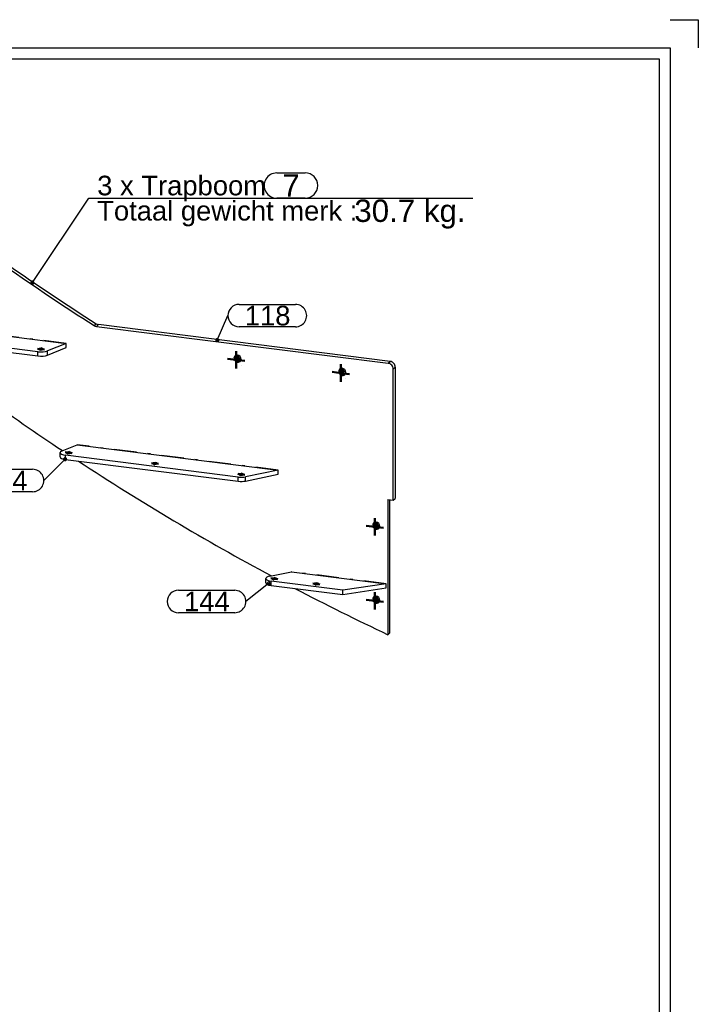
# Model space of a CAD drawing. Header units: millimetres. Extents: x 21 to 441, y -1157 to -860.
# Tile 4 of 4: x 320 to 441, y -1036 to -860. Entities that reach past the tile are written whole.
import ezdxf
from ezdxf.enums import TextEntityAlignment as Align

# ---------------------------------------------------------------- set-up
doc = ezdxf.new("R2010")
doc.units = ezdxf.units.MM
doc.linetypes.add('DASHDOT', pattern=[8.5, 4, -2, 0.5, -2])
doc.linetypes.add('STRICHPUNKT2', pattern=[18.5, 10, -4, 0.5, -4])
doc.layers.get('0').update_dxf_attribs({"linetype": 'CONTINUOUS'})
for name, color, linetype in [('DIM49', 4, 'CONTINUOUS'), ('LE_MIDDLE', 7, 'CONTINUOUS'), ('TXT_ALL', 7, 'CONTINUOUS'), ('TXT_DIM49', 2, 'CONTINUOUS')]:
    doc.layers.add(name, color=color, linetype=linetype)
doc.layers.add('LE_ALL', color=7, linetype='CONTINUOUS', lineweight=50)
doc.styles.add('ARIAL', font='arial.ttf')

# ---------------------------------------------------------------- blocks, each defined once
blk = doc.blocks.new('DINA3_00002', base_point=(433.88881219, -1149.99383472))
for p, q in [((435.88881219, -864.99383472), (435.88881219, -1151.99383472)), ((27.88881219, -866.99383472), (433.88881219, -866.99383472)), ((433.88881219, -866.99383472), (433.88881219, -1149.99383472))]:
    blk.add_line(p, q)
for points in [[(435.88881219, -859.99383472), (440.88881219, -859.99383472), (440.88881219, -864.99383472)], [(25.88881219, -1151.99383472), (25.88881219, -864.99383472), (435.88881219, -864.99383472)]]:
    blk.add_lwpolyline(points)
blk = doc.blocks.new('_ZBL0025_00001')
blk.add_blockref('DINA3_00002', (433.88881219, -1149.99383472))
blk = doc.blocks.new('SHAPE_00191', base_point=(354.95652671, -917.20708597))
at = {"layer": 'DIM49', "color": 3}
for p, q in [((358.87381665, -910.81766224), (368.93712571, -910.81766224)), ((354.95652671, -917.20708597), (356.87381665, -912.81766224)), ((368.93712571, -914.81766224), (358.87381665, -914.81766224)), ((355.2159685, -917.16874778), (354.69615976, -917.16874778)), ((355.16388152, -917.36874778), (354.74979902, -917.36874778)), ((355.06681785, -916.96874778), (354.84810702, -916.96874778))]:
    blk.add_line(p, q, dxfattribs=at)
blk.add_lwpolyline([(354.91717334, -917.46743351), (354.98589717, -917.46874778), (355.05261946, -917.45223024), (355.11279318, -917.41900652), (355.1623176, -917.37134076), (355.19781772, -917.31248131), (355.21687425, -917.24643935), (355.21818852, -917.17771551), (355.20167098, -917.11099323), (355.16844726, -917.0508195), (355.1207815, -917.00129508), (355.06192205, -916.96579497), (354.99588009, -916.94673844), (354.92715625, -916.94542416), (354.86043397, -916.96194171), (354.80026024, -916.99516543), (354.75073582, -917.04283118), (354.71523571, -917.10169063), (354.69617918, -917.1677326), (354.6948649, -917.23645643), (354.71138244, -917.30317872), (354.74460616, -917.36335244), (354.79227192, -917.41287686), (354.85113137, -917.44837698)], close=True, dxfattribs=at)
for centre, start_param, end_param in [((358.87381665, -912.81766224), 1.57079633, 4.71238898), ((368.93712571, -912.81766224), 4.71238898, 7.853981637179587)]:
    blk.add_ellipse(centre, major_axis=(2, 0), ratio=1, start_param=start_param, end_param=end_param, dxfattribs=at)
at = {"layer": 'TXT_ALL', "style": 'ARIAL'}
blk.add_text('118', height=3.5, dxfattribs=at).set_placement((359.87381665, -912.81766224), align=Align.MIDDLE_LEFT)
blk = doc.blocks.new('Plaatwerk D_ 10_00035', base_point=(376.84287068, -922.34810026))
for p, q in [((294.26285356, -891.89647395), (294.61640695, -891.58466917)), ((294.26285356, -891.89647395), (301.74613166, -892.83927836)), ((294.26285356, -891.89647395), (294.26285356, -895.66770551)), ((302.09968505, -892.52747358), (294.61640695, -891.58466917)), ((301.74613166, -892.83927836), (302.09968505, -892.52747358)), ((332.95461265, -914.58162364), (333.30816604, -914.26981886)), ((333.37960399, -914.73809306), (333.73315738, -914.42628827)), ((333.37960399, -914.73809306), (385.46570946, -921.30032552)), ((386.4011238, -922.3609857), (386.75467719, -922.04918091)), ((386.75467719, -922.04918091), (386.75467719, -945.4523713)), ((386.4011238, -945.76417608), (386.75467719, -945.4523713)), ((385.44700116, -945.64396793), (385.44700117, -969.77977505)), ((385.80055456, -969.46797027), (385.80055456, -945.68851147)), ((385.44700117, -969.77977505), (385.80055456, -969.46797027))]:
    blk.add_line(p, q)
for points in [[(385.81926285, -920.98852074), (333.73315738, -914.42628827)], [(385.46570946, -921.30032552), (385.81926285, -920.98852074)], [(385.44700116, -945.64396793), (386.4011238, -945.76417608), (386.4011238, -922.3609857)]]:
    blk.add_lwpolyline(points)
for centre, major_axis, ratio, start_param, end_param in [((519.94865352, -568.59616869), (291.02929605, -329.99620344), 0.8819171, 4.9389963, 5.02616172), ((520.30220691, -568.28436391), (291.02929605, -329.99620344), 0.8819171, 4.9389963, 5.02616172), ((513.88893499, -608.99942099), (279.62273276, -317.0623764), 0.8819171, 4.91006863, 4.92084512), ((333.37960399, -913.79528402), (0.6614378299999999, -0.7499999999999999), 0.8819171, 5.02616172, 5.49778714), ((333.73315738, -913.48347923), (0.6614378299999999, -0.7499999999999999), 0.8819171, 5.02616172, 5.49778714), ((513.88893499, -608.99942099), (279.62273276, -317.0623764), 0.8819171, 4.92559125, 5.00649621), ((358.33869343, -920.71106983), (0.89988616, -1.020375), 0.8819171, 0, 6.28318531), ((358.58105428, -920.49732765), (0.44647053, -0.50625), 0.8819171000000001, 3.14159265, 6.283185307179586), ((358.69224682, -920.39926505), (0.44647053, -0.50625), 0.8819171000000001, 3.26644068, 6.15833728), ((358.58105428, -920.49732765), (0.44647053, -0.50625), 0.8819171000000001, 6.28318531, 9.424777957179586), ((385.81926285, -921.93132978), (0.6614378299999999, -0.7499999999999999), 0.8819171, 0.78539816, 2.35619449), ((377.04698037, -923.06809243), (0.89988616, -1.020375), 0.8819171, 0, 6.28318531), ((377.28934122, -922.85435026), (0.44647053, -0.50625), 0.8819171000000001, 3.14159265, 6.28318531), ((377.40053376, -922.75628765), (0.44647053, -0.50625), 0.8819171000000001, 3.26644068, 6.15833728), ((377.28934122, -922.85435026), (0.44647053, -0.50625), 0.8819171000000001, 0, 3.14159265), ((385.46570946, -922.24313457), (0.6614378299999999, -0.7499999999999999), 0.8819171, 0.78539816, 2.35619449), ((513.88893499, -608.99942099), (279.62273276, -317.0623764), 0.8819171, 5.01458129, 5.11073959), ((383.12720031, -950.5273989), (0.89988616, -1.020375), 0.8819171, 0, 6.28318531), ((383.36956116, -950.31365672), (0.44647053, -0.50625), 0.8819171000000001, 3.14159265, 6.28318531), ((383.4807537, -950.21559412), (0.44647053, -0.50625), 0.8819171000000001, 3.26644068, 6.15833728), ((383.36956116, -950.31365672), (0.44647053, -0.50625), 0.8819171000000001, 0, 3.14159265), ((513.88893499, -608.99942099), (279.62273276, -317.0623764), 0.8819171, 5.12223696, 5.16698425), ((383.12720031, -963.72672548), (0.89988616, -1.020375), 0.8819171, 0, 6.28318531), ((383.36956116, -963.5129833), (0.44647053, -0.50625), 0.8819171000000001, 3.14159265, 6.283185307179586), ((383.4807537, -963.4149207), (0.44647053, -0.50625), 0.8819171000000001, 3.26644068, 6.15833728), ((383.36956116, -963.5129833), (0.44647053, -0.50625), 0.8819171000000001, 0, 3.14159265)]:
    blk.add_ellipse(centre, major_axis=major_axis, ratio=ratio, start_param=start_param, end_param=end_param)
at = {"layer": 'LE_MIDDLE', "color": 2, "linetype": 'DASHDOT'}
blk.add_line((295.19826896, -912.56756233), (295.19826896, -898.67789856), dxfattribs=at)
for points in [[(299.87530301, -897.12905953), (299.87530301, -896.3748123), (294.26285356, -895.66771013)], [(327.96428975, -918.52238544), (327.96428975, -917.76813821), (299.87530298, -914.22925852)], [(365.84149887, -941.14891147), (365.84149887, -940.39466423), (329.94055358, -935.87157028)], [(385.13499049, -961.43410916), (385.13499049, -960.67986192), (368.20279276, -958.54660553)]]:
    blk.add_lwpolyline(points, dxfattribs=at)
blk.add_blockref('SHAPE_00191', (354.95652671, -917.20708597))
blk = doc.blocks.new('_00037', base_point=(383.0211343, -963.82026691))
at = {"layer": 'LE_ALL', "color": 1, "linetype": 'STRICHPUNKT2'}
for p, q in [((358.33869343, -920.71106983), (358.33869343, -919.14553542)), ((358.33869343, -920.71106983), (356.78543791, -920.51537803)), ((358.69224682, -920.39926505), (358.06084214, -920.31971553)), ((358.23262742, -920.80461126), (358.79831284, -920.30572361)), ((358.33869343, -920.71106983), (359.89194896, -920.90676163)), ((358.33869343, -920.71106983), (358.33869343, -922.27660424)), ((358.69224682, -920.39926505), (358.69224682, -919.8848863)), ((358.69224682, -920.39926505), (359.20259116, -920.46356239)), ((358.69224682, -920.39926505), (358.69224682, -921.03566115)), ((377.40053376, -922.75628765), (376.76912907, -922.67673814)), ((376.94091435, -923.16163387), (377.50659978, -922.66274622)), ((377.04698037, -923.06809243), (377.04698037, -921.50255802)), ((377.40053376, -922.75628765), (377.40053376, -922.24190891)), ((377.40053376, -922.75628765), (377.9108781, -922.82058499)), ((377.40053376, -922.75628765), (377.40053376, -923.39268375)), ((377.04698037, -923.06809243), (375.49372485, -922.87240063)), ((377.04698037, -923.06809243), (378.60023589, -923.26378424)), ((377.04698037, -923.06809243), (377.04698037, -924.63362685)), ((383.12720031, -950.5273989), (383.12720031, -948.96186448)), ((383.12720031, -950.5273989), (381.57394479, -950.3317071)), ((383.4807537, -950.21559412), (382.84934902, -950.1360446)), ((383.0211343, -950.62094033), (383.58681972, -950.12205268)), ((383.12720031, -950.5273989), (383.12720031, -952.09293331)), ((383.12720031, -950.5273989), (384.68045583, -950.7230907)), ((383.4807537, -950.21559412), (383.4807537, -949.70121537)), ((383.4807537, -950.21559412), (383.4807537, -950.85199022)), ((383.4807537, -950.21559412), (383.99109804, -950.27989146)), ((383.12720031, -963.72672548), (383.12720031, -962.16119107)), ((383.4807537, -963.4149207), (383.4807537, -962.90054195)), ((383.12720031, -963.72672548), (381.57394479, -963.53103368)), ((383.4807537, -963.4149207), (382.84934902, -963.33537118)), ((383.0211343, -963.82026691), (383.58681972, -963.32137926)), ((383.12720031, -963.72672548), (383.12720031, -965.29225989)), ((383.12720031, -963.72672548), (384.68045584, -963.92241728)), ((383.4807537, -963.4149207), (383.4807537, -964.0513168)), ((383.4807537, -963.4149207), (383.99109804, -963.47921804))]:
    blk.add_line(p, q, dxfattribs=at)
blk = doc.blocks.new('_00036')
blk.add_blockref('_00037', (383.0211343, -963.82026691))
blk = doc.blocks.new('Plaatwerk D_ 10_00034')
for name, p in [('Plaatwerk D_ 10_00035', (376.84287068, -922.34810026)), ('_00036', (0, 0))]:
    blk.add_blockref(name, p)
blk = doc.blocks.new('SHAPE_00193', base_point=(364.13144817, -960.64947528))
at = {"layer": 'DIM49', "color": 3}
for p, q in [((364.13144817, -960.64947528), (360.08182356, -963.85027488)), ((363.87191595, -960.61099421), (364.39187582, -960.61099421)), ((363.92383081, -960.81099421), (364.33849739, -960.81099421)), ((364.23981628, -960.41099421), (364.02165713, -960.41099421)), ((348.0185145, -961.85027488), (358.08182356, -961.85027488)), ((358.08182356, -965.85027488), (348.0185145, -965.85027488))]:
    blk.add_line(p, q, dxfattribs=at)
blk.add_lwpolyline([(364.28872245, -960.43830158), (364.22870768, -960.40479158), (364.16206484, -960.38795636), (364.09333552, -960.38894323), (364.02720352, -960.40768492), (363.96817562, -960.44290423), (363.92027448, -960.49220101), (363.88676447, -960.55221578), (363.86992925, -960.61885862), (363.87091612, -960.68758793), (363.88965781, -960.75371994), (363.92487712, -960.81274784), (363.9741739, -960.86064898), (364.03418867, -960.89415899), (364.10083151, -960.91099421), (364.16956083, -960.91000734), (364.23569283, -960.89126565), (364.29472073, -960.85604634), (364.34262187, -960.80674955), (364.37613188, -960.74673479), (364.3929671, -960.68009195), (364.39198023, -960.61136263), (364.37323854, -960.54523063), (364.33801923, -960.48620273)], close=True, dxfattribs=at)
for centre, start_param, end_param in [((348.0185145, -963.85027488), 1.57079633, 4.71238898), ((358.08182356, -963.85027488), 4.71238898, 7.853981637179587)]:
    blk.add_ellipse(centre, major_axis=(2, 0), ratio=1, start_param=start_param, end_param=end_param, dxfattribs=at)
at = {"layer": 'TXT_ALL', "style": 'ARIAL'}
blk.add_text('144', height=3.5, dxfattribs=at).set_placement((349.0185145, -963.85027488), align=Align.MIDDLE_LEFT)
blk = doc.blocks.new('Plaatwerk D_ 8_00040', base_point=(373.09979033, -960.710442))
for p, q in [((363.64112583, -960.51868643), (363.64112583, -959.7644392)), ((364.61079574, -960.9863936), (364.61079574, -960.23214637)), ((377.40118408, -961.84358383), (364.61079574, -960.23214637)), ((364.61079574, -960.9863936), (377.40118408, -962.59783107)), ((385.13499051, -960.67986192), (377.40118408, -961.84358383)), ((385.13499051, -961.43410915), (385.13499051, -960.67986192)), ((377.40118408, -962.59783107), (385.13499051, -961.43410915)), ((377.40118408, -962.59783107), (377.40118408, -961.84358383))]:
    blk.add_line(p, q)
blk.add_lwpolyline([(364.35302552, -959.33901158), (368.20279277, -958.54660552), (385.13499051, -960.67986192)])
for centre, major_axis, start_param, end_param in [((365.14112583, -959.7644392), (1.5, 0), 2.12398173, 3.14159265), ((365.14112583, -959.7644392), (0.45, 0), 0, 3.14159265), ((365.14112583, -959.7644392), (1.5, 0), 3.14159265, 4.35102186), ((365.14112583, -960.51868643), (1.5, 0), 3.14159265, 4.35102186), ((365.14112583, -959.7644392), (0.45, 0), 3.14159265, 6.283185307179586), ((372.64979033, -960.710442), (0.45, 0), 0, 3.14159265), ((372.64979033, -960.710442), (0.45, 0), 3.14159265, 6.283185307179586)]:
    blk.add_ellipse(centre, major_axis=major_axis, ratio=0.33333333, start_param=start_param, end_param=end_param)
blk.add_blockref('SHAPE_00193', (364.13144817, -960.64947528))
blk = doc.blocks.new('_00042', base_point=(365.14112583, -959.55230716))
at = {"layer": 'LE_ALL', "color": 1, "linetype": 'STRICHPUNKT2'}
for p, q in [((365.14112583, -959.55230716), (365.14112583, -959.9144392)), ((365.14112583, -959.7644392), (365.37977437, -959.55397097)), ((365.14112583, -959.7644392), (364.50972114, -959.68488968)), ((365.14112583, -959.7644392), (364.90247729, -959.97490743)), ((365.14112583, -959.7644392), (365.77253051, -959.84398871)), ((372.64979033, -960.710442), (372.01838565, -960.63089249)), ((372.64979033, -960.710442), (372.41114179, -960.92091023)), ((372.64979033, -960.49830997), (372.64979033, -960.860442)), ((372.64979033, -960.710442), (372.88843887, -960.49997378)), ((372.64979033, -960.710442), (373.28119501, -960.78999152))]:
    blk.add_line(p, q, dxfattribs=at)
blk = doc.blocks.new('_00041')
blk.add_blockref('_00042', (365.14112583, -959.55230716))
blk = doc.blocks.new('Plaatwerk D_ 8_00039')
for name, p in [('Plaatwerk D_ 8_00040', (373.09979033, -960.710442)), ('_00041', (0, 0))]:
    blk.add_blockref(name, p)
blk = doc.blocks.new('SHAPE_00195', base_point=(327.77806413, -938.44527978))
at = {"layer": 'DIM49', "color": 3}
for p, q in [((327.77806413, -938.44527978), (323.98467359, -942.25955415)), ((327.51958192, -938.4085838), (328.03653168, -938.4085838)), ((327.88887948, -938.2085838), (327.66741695, -938.2085838)), ((311.92136452, -940.25955415), (321.98467359, -940.25955415)), ((327.57434028, -938.6085838), (327.98182622, -938.6085838)), ((321.98467359, -944.25955415), (311.92136452, -944.25955415))]:
    blk.add_line(p, q, dxfattribs=at)
blk.add_lwpolyline([(327.90909017, -938.21689041), (327.84551405, -938.19076056), (327.77734133, -938.18197576), (327.70921786, -938.1911347), (327.64578616, -938.21761321), (327.59136898, -938.25960682), (327.54967476, -938.31425373), (327.5235449, -938.37782985), (327.51476011, -938.44600258), (327.52391905, -938.51412604), (327.55039756, -938.57755775), (327.59239116, -938.63197493), (327.64703808, -938.67366914), (327.7106142, -938.699799), (327.77878692, -938.7085838), (327.84691039, -938.69942486), (327.91034209, -938.67294635), (327.96475928, -938.63095274), (328.00645349, -938.57630583), (328.03258335, -938.51272971), (328.04136814, -938.44455698), (328.0322092, -938.37643352), (328.00573069, -938.31300181), (327.96373709, -938.25858463)], close=True, dxfattribs=at)
for centre, start_param, end_param in [((311.92136452, -942.25955415), 1.57079633, 4.71238898), ((321.98467359, -942.25955415), 4.71238898, 7.853981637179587)]:
    blk.add_ellipse(centre, major_axis=(2, 0), ratio=1, start_param=start_param, end_param=end_param, dxfattribs=at)
at = {"layer": 'TXT_ALL', "style": 'ARIAL'}
blk.add_text('134', height=3.5, dxfattribs=at).set_placement((312.92136452, -942.25955415), align=Align.MIDDLE_LEFT)
blk = doc.blocks.new('Plaatwerk D_ 8_00044', base_point=(344.26833393, -939.22357371))
for p, q in [((326.89877662, -938.03513932), (326.89877662, -937.28089209)), ((327.86844653, -938.50284649), (327.86844653, -937.74859926)), ((358.70756102, -941.63396248), (327.86844653, -937.74859926)), ((327.86844653, -938.50284649), (358.70756102, -942.38820971)), ((360.02599142, -942.34593015), (365.84149888, -941.14891147)), ((360.02599142, -942.34593015), (360.02599142, -941.59168292)), ((365.84149888, -941.14891147), (365.84149888, -940.39466423))]:
    blk.add_line(p, q)
for points in [[(327.24141986, -936.96282058), (329.94055359, -935.87157028), (365.84149888, -940.39466423), (360.02599142, -941.59168292)], [(358.70756102, -942.38820971), (358.70756102, -941.63396248)]]:
    blk.add_lwpolyline(points)
for centre, major_axis, start_param, end_param in [((328.39877662, -937.28089209), (1.5, 0), 2.45210363, 3.14159265), ((328.39877662, -937.28089209), (1.5, 0), 3.14159265, 4.35102186), ((328.39877662, -938.03513932), (1.5, 0), 3.14159265, 4.35102186), ((328.39877662, -937.28089209), (0.45, 0), 0, 3.14159265), ((328.39877662, -937.28089209), (0.45, 0), 3.14159265, 6.283185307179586), ((343.81833393, -939.22357371), (0.45, 0), 0, 3.14159265), ((343.81833393, -939.22357371), (0.45, 0), 3.14159265, 6.283185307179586), ((359.2378911, -941.16625531), (1.5, 0), 4.35102186, 5.26557438), ((359.2378911, -941.16625531), (0.45, 0), 0, 3.14159265), ((359.2378911, -941.16625531), (0.45, 0), 3.14159265, 6.283185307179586), ((359.2378911, -941.92050254), (1.5, 0), 4.35102186, 5.26557438)]:
    blk.add_ellipse(centre, major_axis=major_axis, ratio=0.33333333, start_param=start_param, end_param=end_param)
blk.add_blockref('SHAPE_00195', (327.77806413, -938.44527978))
blk = doc.blocks.new('_00046', base_point=(359.2378911, -940.95412327))
at = {"layer": 'LE_ALL', "color": 1, "linetype": 'STRICHPUNKT2'}
for p, q in [((328.39877662, -937.28089209), (327.76737194, -937.20134257)), ((328.39877662, -937.28089209), (328.16012808, -937.49136032)), ((328.39877662, -937.06876005), (328.39877662, -937.43089209)), ((328.39877662, -937.28089209), (328.63742516, -937.07042386)), ((328.39877662, -937.28089209), (329.0301813, -937.3604416)), ((343.81833393, -939.22357371), (343.18692925, -939.14402419)), ((343.81833393, -939.22357371), (343.57968539, -939.43404193)), ((343.81833393, -939.01144167), (343.81833393, -939.37357371)), ((343.81833393, -939.22357371), (344.05698247, -939.01310548)), ((343.81833393, -939.22357371), (344.44973862, -939.30312322)), ((359.2378911, -941.16625531), (358.60648642, -941.08670579)), ((359.2378911, -941.16625531), (358.99924257, -941.37672353)), ((359.2378911, -940.95412327), (359.2378911, -941.31625531)), ((359.2378911, -941.16625531), (359.47653964, -940.95578708)), ((359.2378911, -941.16625531), (359.86929579, -941.24580482))]:
    blk.add_line(p, q, dxfattribs=at)
blk = doc.blocks.new('_00045')
blk.add_blockref('_00046', (359.2378911, -940.95412327))
blk = doc.blocks.new('Plaatwerk D_ 8_00043')
for name, p in [('Plaatwerk D_ 8_00044', (344.26833393, -939.22357371)), ('_00045', (0, 0))]:
    blk.add_blockref(name, p)
blk = doc.blocks.new('SHAPE_00197', base_point=(298.61772564, -916.66189896))
at = {"layer": 'DIM49', "color": 3}
for p, q in [((298.61772564, -916.66189896), (293.99499715, -920.66883341)), ((298.35890468, -916.62453615), (298.87701154, -916.62453615)), ((298.41227925, -916.82453615), (298.82241823, -916.82453615)), ((298.72673653, -916.42453615), (298.50426414, -916.42453615)), ((281.93168809, -918.66883341), (291.99499715, -918.66883341)), ((291.99499715, -922.66883341), (281.93168809, -922.66883341))]:
    blk.add_line(p, q, dxfattribs=at)
blk.add_lwpolyline([(298.76527461, -916.44381909), (298.70380378, -916.4130615), (298.63646686, -916.39926177), (298.56785276, -916.40336033), (298.50263742, -916.42507787), (298.44526515, -916.46293438), (298.39964577, -916.51434999), (298.36888818, -916.57582083), (298.35508845, -916.64315774), (298.35918701, -916.71177184), (298.38090455, -916.77698719), (298.41876106, -916.83435946), (298.47017667, -916.87997883), (298.5316475, -916.91073642), (298.59898442, -916.92453615), (298.66759852, -916.92043759), (298.73281386, -916.89872005), (298.79018614, -916.86086355), (298.83580551, -916.80944793), (298.8665631, -916.7479771), (298.88036283, -916.68064018), (298.87626427, -916.61202609), (298.85454673, -916.54681074), (298.81669022, -916.48943847)], close=True, dxfattribs=at)
for centre, start_param, end_param in [((281.93168809, -920.66883341), 1.57079633, 4.71238898), ((291.99499715, -920.66883341), 4.71238898, 7.853981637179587)]:
    blk.add_ellipse(centre, major_axis=(2, 0), ratio=1, start_param=start_param, end_param=end_param, dxfattribs=at)
at = {"layer": 'TXT_ALL', "style": 'ARIAL'}
blk.add_text('138', height=3.5, dxfattribs=at).set_placement((282.93168809, -920.66883341), align=Align.MIDDLE_LEFT)
blk = doc.blocks.new('Plaatwerk D_ 8_00048', base_point=(312.02278912, -917.30657069))
for p, q in [((298.18743425, -916.56340396), (298.18743425, -915.80915673)), ((299.15710417, -917.03111114), (299.15710417, -916.2768639)), ((299.15710417, -917.03111114), (322.92778696, -920.02593567)), ((324.6154738, -919.8763), (327.96428976, -918.52238544)), ((324.6154738, -919.8763), (324.6154738, -919.12205277)), ((327.96428976, -918.52238544), (327.96428976, -917.76813821))]:
    blk.add_line(p, q)
for points in [[(298.28431273, -915.63238003), (299.87530299, -914.22925851), (327.96428976, -917.76813821), (324.6154738, -919.12205277)], [(322.92778696, -919.27168843), (299.15710417, -916.2768639)], [(322.92778696, -920.02593567), (322.92778696, -919.27168843)]]:
    blk.add_lwpolyline(points)
for centre, major_axis, start_param, end_param in [((299.68743425, -915.80915673), (1.5, 0), 2.78022553, 3.14159265), ((299.68743425, -915.80915673), (0.45, 0), 0, 3.14159265), ((299.68743425, -915.80915673), (1.5, 0), 3.14159265, 4.35102186), ((299.68743425, -916.56340396), (1.5, 0), 3.14159265, 4.35102186), ((299.68743425, -915.80915673), (0.45, 0), 3.14159265, 6.283185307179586), ((311.57278912, -917.30657069), (0.45, 0), 0, 3.14159265), ((311.57278912, -917.30657069), (0.45, 0), 3.14159265, 6.283185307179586), ((323.45811704, -918.80398126), (1.5, 0), 4.35102186, 5.59369628), ((323.45811704, -918.80398126), (0.45, 0), 0, 3.14159265), ((323.45811704, -918.80398126), (0.45, 0), 3.14159265, 6.283185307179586), ((323.45811704, -919.55822849), (1.5, 0), 4.35102186, 5.59369628)]:
    blk.add_ellipse(centre, major_axis=major_axis, ratio=0.33333333, start_param=start_param, end_param=end_param)
blk.add_blockref('SHAPE_00197', (298.61772564, -916.66189896))
blk = doc.blocks.new('_00050', base_point=(323.45811704, -918.59184923))
at = {"layer": 'LE_ALL', "color": 1, "linetype": 'STRICHPUNKT2'}
for p, q in [((299.68743425, -915.80915673), (299.05602957, -915.72960722)), ((299.68743425, -915.5970247), (299.68743425, -915.95915673)), ((299.68743425, -915.80915673), (299.92608279, -915.5986885)), ((299.68743425, -915.80915673), (299.44878571, -916.01962496)), ((299.68743425, -915.80915673), (300.31883894, -915.88870624)), ((311.57278912, -917.30657069), (310.94138444, -917.22702118)), ((311.57278912, -917.30657069), (311.33414058, -917.51703892)), ((311.57278912, -917.09443866), (311.57278912, -917.45657069)), ((311.57278912, -917.30657069), (311.81143766, -917.09610247)), ((311.57278912, -917.30657069), (312.20419381, -917.38612021)), ((323.45811704, -918.80398126), (322.82671236, -918.72443175)), ((323.45811704, -918.80398126), (323.2194685, -919.01444949)), ((323.45811704, -918.59184923), (323.45811704, -918.95398126)), ((323.45811704, -918.80398126), (323.69676558, -918.59351303)), ((323.45811704, -918.80398126), (324.08952173, -918.88353077))]:
    blk.add_line(p, q, dxfattribs=at)
blk = doc.blocks.new('_00049')
blk.add_blockref('_00050', (323.45811704, -918.59184923))
blk = doc.blocks.new('Plaatwerk D_ 8_00047')
for name, p in [('Plaatwerk D_ 8_00048', (312.02278912, -917.30657069)), ('_00049', (0, 0))]:
    blk.add_blockref(name, p)
blk = doc.blocks.new('SHAPE_00199', base_point=(292.84680471, -898.11765538))
at = {"layer": 'DIM49', "color": 3}
for p, q in [((277.28367426, -895.11531988), (287.34698332, -895.11531988)), ((292.84680471, -898.11765538), (289.34698332, -897.11531988)), ((293.10535845, -898.08092175), (292.58834351, -898.08092175)), ((292.95703849, -897.88092175), (292.7355203, -897.88092175)), ((287.34698332, -899.11531988), (277.28367426, -899.11531988)), ((292.64286959, -898.28092175), (293.05050437, -898.28092175))]:
    blk.add_line(p, q, dxfattribs=at)
blk.add_lwpolyline([(293.11007109, -898.12216573), (293.10226787, -898.05387369), (293.07705526, -897.98992827), (293.03615145, -897.93468724), (292.98234398, -897.89191518), (292.91929973, -897.86452695), (292.85131506, -897.854389), (292.78302302, -897.86219222), (292.7190776, -897.88740483), (292.66383657, -897.92830864), (292.62106452, -897.98211611), (292.59367629, -898.04516036), (292.58353834, -898.11314503), (292.59134156, -898.18143707), (292.61655417, -898.24538249), (292.65745797, -898.30062352), (292.71126545, -898.34339557), (292.7743097, -898.3707838), (292.84229436, -898.38092175), (292.9105864, -898.37311853), (292.97453182, -898.34790592), (293.02977285, -898.30700212), (293.07254491, -898.25319464), (293.09993314, -898.19015039)], close=True, dxfattribs=at)
for centre, start_param, end_param in [((277.28367426, -897.11531988), 1.57079633, 4.71238898), ((287.34698332, -897.11531988), 4.71238898, 7.853981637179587)]:
    blk.add_ellipse(centre, major_axis=(2, 0), ratio=1, start_param=start_param, end_param=end_param, dxfattribs=at)
at = {"layer": 'TXT_ALL', "style": 'ARIAL'}
blk.add_text('160', height=3.5, dxfattribs=at).set_placement((278.28367426, -897.11531988), align=Align.MIDDLE_LEFT)
blk = doc.blocks.new('Plaatwerk D_ 8_00052', base_point=(296.52106046, -896.43004524))
for p, q in [((294.26281693, -895.66770551), (292.14149659, -897.5385342)), ((294.26281693, -895.66770551), (299.87530301, -896.37481229)), ((299.87530301, -896.37481229), (298.28431275, -897.77793381)), ((299.87530301, -896.37481229), (299.87530301, -897.12905953)), ((296.35086115, -898.06886429), (292.14149659, -897.5385342)), ((292.14149659, -897.5385342), (292.14149659, -898.29278144)), ((296.35086115, -898.06886429), (296.35086115, -898.82311152)), ((298.28431275, -898.53218105), (299.87530301, -897.12905953)), ((298.28431275, -897.77793381), (298.28431275, -898.53218105)), ((292.14149659, -898.29278144), (296.35086115, -898.82311152))]:
    blk.add_line(p, q)
for centre, major_axis, start_param, end_param in [((296.07106046, -896.43004524), (0.45, 0), 0, 3.14159265), ((296.07106046, -896.43004524), (0.45, 0), 3.14159265, 6.283185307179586), ((296.88119123, -897.60115712), (1.5, 0), 4.35102186, 5.92181818), ((296.88119126, -897.6011571), (0.45, 0), 0, 3.14159265), ((296.88119126, -897.6011571), (0.45, 0), 3.14159265, 6.283185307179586), ((296.88119123, -898.35540435), (1.5, 0), 4.35102186, 5.92181818)]:
    blk.add_ellipse(centre, major_axis=major_axis, ratio=0.33333333, start_param=start_param, end_param=end_param)
blk.add_blockref('SHAPE_00199', (292.84680471, -898.11765538))
blk = doc.blocks.new('_00054', base_point=(296.88119126, -897.7511571))
at = {"layer": 'LE_ALL', "color": 1, "linetype": 'STRICHPUNKT2'}
for p, q in [((296.07106046, -896.43004524), (295.43965578, -896.35049573)), ((296.07106046, -896.21791321), (296.07106046, -896.58004524)), ((296.07106046, -896.43004524), (296.309709, -896.21957701)), ((296.07106046, -896.43004524), (295.83241193, -896.64051347)), ((296.07106046, -896.43004524), (296.70246515, -896.50959476)), ((296.88119126, -897.6011571), (296.24978657, -897.52160758)), ((296.88119126, -897.6011571), (296.64254272, -897.81162532)), ((296.88119126, -897.7511571), (296.88119126, -897.38902506)), ((296.88119126, -897.6011571), (297.11983979, -897.39068887)), ((296.88119126, -897.6011571), (297.51259594, -897.68070661))]:
    blk.add_line(p, q, dxfattribs=at)
blk = doc.blocks.new('_00053')
blk.add_blockref('_00054', (296.88119126, -897.7511571))
blk = doc.blocks.new('Plaatwerk D_ 8_00051')
for name, p in [('Plaatwerk D_ 8_00052', (296.52106046, -896.43004524)), ('_00053', (0, 0))]:
    blk.add_blockref(name, p)
blk = doc.blocks.new('Trededragers_00038')
for name in ['Plaatwerk D_ 8_00051', 'Plaatwerk D_ 8_00047', 'Plaatwerk D_ 8_00043', 'Plaatwerk D_ 8_00039']:
    blk.add_blockref(name, (0, 0))
blk = doc.blocks.new('SHAPE_00201', base_point=(292.42214841, -907.61878085))
at = {"layer": 'DIM49', "color": 3}
for p, q in [((277.3662419, -904.92928385), (287.42955096, -904.92928385)), ((292.42214841, -907.61878085), (289.42955096, -906.92928385)), ((292.68066547, -907.58192136), (292.16343246, -907.58192136)), ((292.21831357, -907.78192136), (292.62644686, -907.78192136)), ((292.53408906, -907.38192136), (292.3123836, -907.38192136)), ((287.42955096, -908.92928385), (277.3662419, -908.92928385))]:
    blk.add_line(p, q, dxfattribs=at)
blk.add_lwpolyline([(292.68528891, -907.60947488), (292.67391405, -907.54168619), (292.64538178, -907.47915139), (292.60163652, -907.4261321), (292.54565945, -907.3862415), (292.4812653, -907.36219808), (292.41284243, -907.35564035), (292.34505375, -907.36701521), (292.28251894, -907.39554748), (292.22949965, -907.43929274), (292.18960905, -907.49526981), (292.16556563, -907.55966396), (292.1590079, -907.62808683), (292.17038276, -907.69587551), (292.19891503, -907.75841032), (292.24266029, -907.81142961), (292.29863737, -907.85132021), (292.36303152, -907.87536363), (292.43145438, -907.88192136), (292.49924307, -907.8705465), (292.56177787, -907.84201423), (292.61479716, -907.79826897), (292.65468776, -907.74229189), (292.67873118, -907.67789774)], close=True, dxfattribs=at)
for centre, start_param, end_param in [((277.3662419, -906.92928385), 1.57079633, 4.71238898), ((287.42955096, -906.92928385), 4.71238898, 7.853981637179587)]:
    blk.add_ellipse(centre, major_axis=(2, 0), ratio=1, start_param=start_param, end_param=end_param, dxfattribs=at)
at = {"layer": 'TXT_ALL', "style": 'ARIAL'}
blk.add_text('123', height=3.5, dxfattribs=at).set_placement((278.3662419, -906.92928385), align=Align.MIDDLE_LEFT)
blk = doc.blocks.new('Plaatwerk D_ 10_00056', base_point=(294.0501088, -902.8837779))
for p, q in [((292.14153429, -898.2927862), (293.07694864, -898.41063732)), ((292.14153429, -913.37773086), (292.14153429, -898.2927862)), ((293.07694864, -913.49558199), (293.07694864, -898.41063732)), ((292.37008768, -914.05808282), (293.30550203, -914.17593395))]:
    blk.add_line(p, q)
for points in [[(293.43050203, -914.12658625), (295.19826896, -912.56756233), (295.19826896, -898.67789856)], [(292.14153429, -913.37773086), (293.07694864, -913.49558199)]]:
    blk.add_lwpolyline(points)
for centre, major_axis, start_param, end_param in [((294.1376088, -902.18926818), (-0.0875, -0.6945097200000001), 3.14159265, 6.28318531), ((294.1376088, -902.18926818), (-0.0875, -0.6945097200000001), 6.28318531, 9.424777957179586), ((294.1376088, -911.6173586), (-0.0875, -0.6945097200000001), 3.14159265, 6.28318531), ((294.1376088, -911.6173586), (-0.0875, -0.6945097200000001), 6.28318531, 9.424777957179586), ((292.49508768, -913.06592608), (-0.125, -0.99215674), 5.0737561, 6.28318531), ((293.43050203, -913.18377721), (-0.125, -0.99215674), 5.0737561, 6.28318531), ((293.43050203, -913.18377721), (-0.125, -0.99215674), 6.28318531, 6.644552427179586)]:
    blk.add_ellipse(centre, major_axis=major_axis, ratio=0.33333333, start_param=start_param, end_param=end_param)
blk.add_blockref('SHAPE_00201', (292.42214841, -907.61878085))
blk = doc.blocks.new('_00058', base_point=(293.90610556, -911.58819193))
at = {"layer": 'LE_ALL', "color": 1, "linetype": 'STRICHPUNKT2'}
for p, q in [((294.1376088, -902.18926818), (294.1376088, -901.24645914)), ((294.1376088, -902.18926818), (293.78405541, -902.50107297)), ((293.90610556, -902.16010152), (294.41823311, -902.22462352)), ((294.1376088, -902.18926818), (294.49116219, -901.8774634)), ((294.1376088, -902.18926818), (294.1376088, -903.13207723)), ((294.1376088, -911.6173586), (293.78405541, -911.92916338)), ((293.90610556, -911.58819193), (294.41823311, -911.65271394)), ((294.1376088, -911.6173586), (294.1376088, -910.67454956)), ((294.1376088, -911.6173586), (294.49116219, -911.30555382)), ((294.1376088, -911.6173586), (294.1376088, -912.56016764))]:
    blk.add_line(p, q, dxfattribs=at)
blk = doc.blocks.new('_00057')
blk.add_blockref('_00058', (293.90610556, -911.58819193))
blk = doc.blocks.new('Plaatwerk D_ 10_00055')
for name, p in [('Plaatwerk D_ 10_00056', (294.0501088, -902.8837779)), ('_00057', (0, 0))]:
    blk.add_blockref(name, p)
blk = doc.blocks.new('Trapboom_00033')
for name in ['Plaatwerk D_ 10_00034', 'Trededragers_00038', 'Plaatwerk D_ 10_00055']:
    blk.add_blockref(name, (0, 0))
blk = doc.blocks.new('BNR 14_00032')
blk.add_blockref('Trapboom_00033', (0, 0))
blk = doc.blocks.new('Breda_00031')
blk.add_blockref('BNR 14_00032', (0, 0))
blk = doc.blocks.new('_A3D0037_00030')
blk.add_blockref('Breda_00031', (0, 0))
blk = doc.blocks.new('_ANS0037_00029')
blk.add_blockref('_A3D0037_00030', (0, 0))
blk = doc.blocks.new('SHAPE_00189', base_point=(321.9414755, -906.93301032))
at = {"layer": 'DIM49', "color": 3}
for p, q in [((365.58105779, -887.34731462), (370.65279457, -887.34731462)), ((321.9414755, -906.93301032), (332.01545638, -891.84731462)), ((332.01545638, -891.84731462), (400.59562089, -891.84731462)), ((370.65279457, -891.84731462), (365.58105779, -891.84731462)), ((322.20064075, -906.89575627), (321.68272295, -906.89575627)), ((322.05059831, -906.69575627), (321.82829415, -906.69575627)), ((322.14596473, -907.09575627), (321.7362608, -907.09575627))]:
    blk.add_line(p, q, dxfattribs=at)
blk.add_lwpolyline([(321.85690698, -907.18236487), (321.92432629, -907.19575627), (321.99291429, -907.19124196), (322.05799682, -907.16912959), (322.11513862, -907.13092608), (322.16044556, -907.07923495), (322.19083005, -907.01757884), (322.20422145, -906.95015953), (322.19970714, -906.88157153), (322.17759477, -906.816489), (322.13939126, -906.7593472), (322.08770012, -906.71404026), (322.02604402, -906.68365577), (321.95862471, -906.67026438), (321.89003671, -906.67477868), (321.82495418, -906.69689105), (321.76781238, -906.73509456), (321.72250544, -906.7867857), (321.69212095, -906.8484418), (321.67872955, -906.91586111), (321.68324386, -906.98444911), (321.70535623, -907.04953164), (321.74355974, -907.10667344), (321.79525088, -907.15198038)], close=True, dxfattribs=at)
for centre, start_param, end_param in [((365.58105779, -889.59731462), 3.14159265, 6.283185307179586), ((370.65279457, -889.59731462), 0, 3.14159265)]:
    blk.add_ellipse(centre, major_axis=(0, -2.25000002), ratio=0.9999999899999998, start_param=start_param, end_param=end_param, dxfattribs=at)
at = {"layer": 'TXT_ALL', "color": 1, "style": 'ARIAL'}
for s, height, p in [('3 x Trapboom', 3.5, (333.51545638, -889.59731462)), ('7', 4, (366.58105779, -889.59731462))]:
    blk.add_text(s, height=height, dxfattribs=at).set_placement(p, align=Align.MIDDLE_LEFT)
at = {"layer": 'TXT_ALL', "style": 'ARIAL'}
blk.add_text('30.7 kg.', height=4, dxfattribs=at).set_placement((379.44351733, -894.09731462), align=Align.MIDDLE_LEFT)
at = {"layer": 'TXT_DIM49', "style": 'ARIAL'}
blk.add_text('Totaal gewicht merk :', height=3.5, dxfattribs=at).set_placement((333.51545638, -894.09731462), align=Align.MIDDLE_LEFT)
blk = doc.blocks.new('PART_20_00188')
blk.add_blockref('SHAPE_00189', (321.9414755, -906.93301032))
blk = doc.blocks.new('VIEW_37_00187')
blk.add_blockref('PART_20_00188', (0, 0))
blk = doc.blocks.new('DVI_FIGURE_00186')
blk.add_blockref('VIEW_37_00187', (0, 0))

msp = doc.modelspace()

# ---------------------------------------------------------------- block references
for name in ['_ZBL0025_00001', 'DVI_FIGURE_00186', '_ANS0037_00029']:
    msp.add_blockref(name, (0, 0))

doc.saveas('drawing.dxf')
